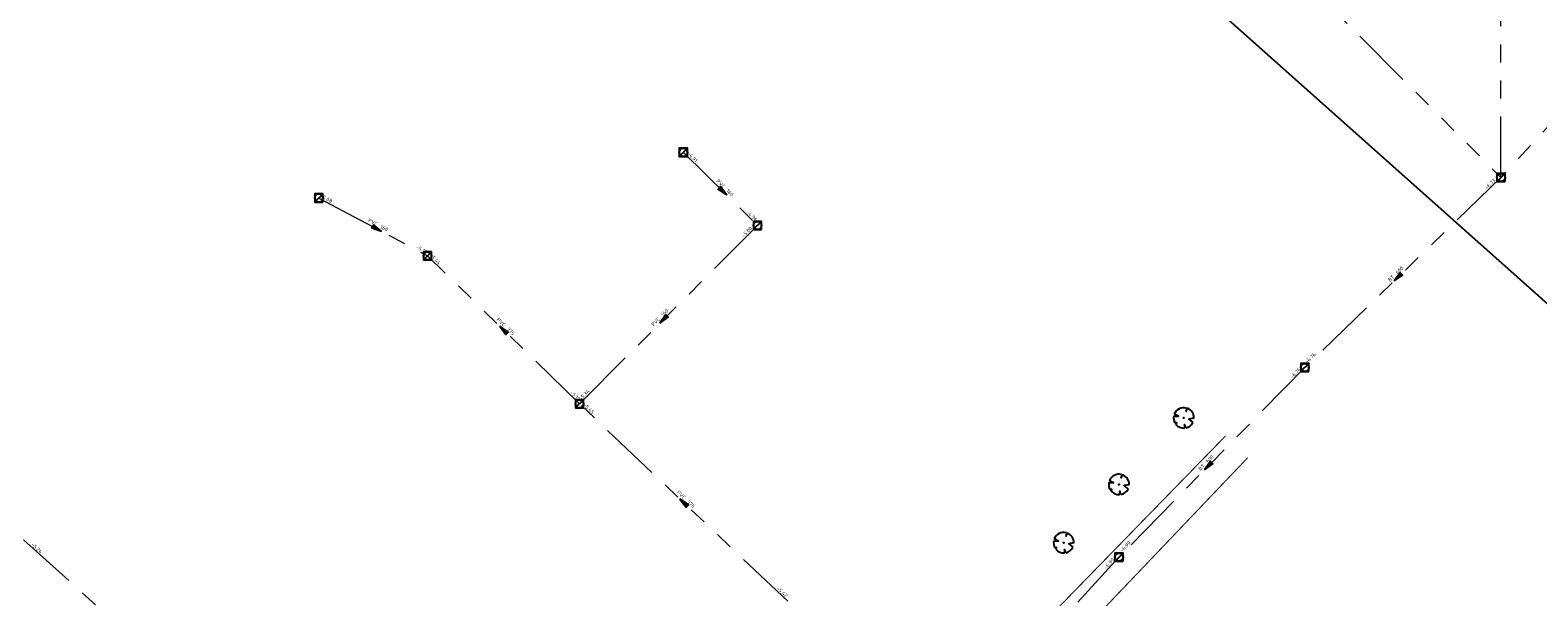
# Model space of a CAD drawing. Header units: metres. Extents: x 113080 to 114329, y 482672 to 483852.
# Tile 31 of 55: x 113591 to 113739, y 483359 to 483415. Entities that reach past the tile are written whole.
import ezdxf
from ezdxf.enums import TextEntityAlignment as Align

# ---------------------------------------------------------------- set-up
doc = ezdxf.new("R2010")
doc.units = ezdxf.units.M
doc.linetypes.add('RI-GWA', pattern=[18.45, 6, -1.8, 1.75, -1.8, 1.75, -1.8, 1.75, -1.8])
doc.linetypes.add('VW-1-1_STREEP', pattern=[2, 1, -1])
doc.layers.get('Defpoints').update_dxf_attribs({"color": 11})
for name, color, linetype, lineweight in [('B-WE-GR-BOOM-S', 252, 'Continuous', 25), ('B-WE-RI-GWA_RIOOLPUT_INSPECTIEPUT-S', 252, 'Continuous', 25), ('B-WE-RI-GWA_STROOMRICHTING-S', 252, 'Continuous', 25), ('B-WE-RI-GWA_TRANSPORTLEIDING-G', 252, 'RI-GWA', 18), ('B-WE-VW-MARKERING_LANGS_STREEP_11_010-G', 252, 'VW-1-1_STREEP', 13)]:
    doc.layers.add(name, color=color, linetype=linetype, lineweight=lineweight)
doc.styles.add('NLCS-ISO', font='NLCS-ISO.ttf')

# ---------------------------------------------------------------- blocks, each defined once
blk = doc.blocks.new('B-SRI-PUT_GWA-SO')
blk.add_line((-1.41, -1.41), (1.41, 1.41))
at = {"lineweight": -3, "flags": 128}
blk.add_lwpolyline([(2, -2), (2, 2), (-2, 2), (-2, -2)], close=True, dxfattribs=at)
at = {"lineweight": -3}
blk.add_circle((0, 0), 2, dxfattribs=at)
blk = doc.blocks.new('*U152')
at = {"ltscale": 0.1}
blk.add_hatch(color=256, dxfattribs=at).paths.add_polyline_path([(-2.5, 0), (2.5, -0.83), (2.5, 0.83)])
at = {"ltscale": 0.1, "flags": 128}
blk.add_lwpolyline([(-2.5, 0), (2.5, -0.83), (2.5, 0.83)], close=True, dxfattribs=at)
at = {"ltscale": 0.1, "style": 'NLCS-ISO'}
for tag, p in [('BOBL', (-62.57, 0)), ('MAT', (-1, 0.5))]:
    blk.add_attdef(tag, text='', height=1.8, dxfattribs=at).set_placement(p, align=Align.BOTTOM_RIGHT)
for tag, p in [('DIA', (1, 0.5)), ('BOBR', (62.4, 0))]:
    blk.add_attdef(tag, text='', height=1.8, dxfattribs=at).set_placement(p, align=Align.BOTTOM_LEFT)
blk.add_attdef('JVA', text='', height=1.8, dxfattribs=at).set_placement((0, -1), align=Align.TOP_CENTER)
blk = doc.blocks.new('*U153')
at = {"ltscale": 0.1}
blk.add_hatch(color=256, dxfattribs=at).paths.add_polyline_path([(-2.5, 0), (2.5, -0.83), (2.5, 0.83)])
at = {"ltscale": 0.1, "flags": 128}
blk.add_lwpolyline([(-2.5, 0), (2.5, -0.83), (2.5, 0.83)], close=True, dxfattribs=at)
at = {"ltscale": 0.1, "style": 'NLCS-ISO'}
for tag, p in [('BOBL', (-45.13, 0)), ('MAT', (-1, 0.5))]:
    blk.add_attdef(tag, text='', height=1.8, dxfattribs=at).set_placement(p, align=Align.BOTTOM_RIGHT)
for tag, p in [('DIA', (1, 0.5)), ('BOBR', (45.06, 0))]:
    blk.add_attdef(tag, text='', height=1.8, dxfattribs=at).set_placement(p, align=Align.BOTTOM_LEFT)
blk.add_attdef('JVA', text='', height=1.8, dxfattribs=at).set_placement((0, -1), align=Align.TOP_CENTER)
blk = doc.blocks.new('*U154')
at = {"ltscale": 0.1}
blk.add_hatch(color=256, dxfattribs=at).paths.add_polyline_path([(2.5, 0), (-2.5, -0.83), (-2.5, 0.83)])
at = {"ltscale": 0.1, "flags": 128}
blk.add_lwpolyline([(2.5, 0), (-2.5, -0.83), (-2.5, 0.83)], close=True, dxfattribs=at)
at = {"ltscale": 0.1, "style": 'NLCS-ISO'}
for tag, p in [('BOBL', (-26, 0)), ('MAT', (-1, 0.5))]:
    blk.add_attdef(tag, text='', height=1.8, dxfattribs=at).set_placement(p, align=Align.BOTTOM_RIGHT)
for tag, p in [('DIA', (1, 0.5)), ('BOBR', (21.28, 0))]:
    blk.add_attdef(tag, text='', height=1.8, dxfattribs=at).set_placement(p, align=Align.BOTTOM_LEFT)
blk.add_attdef('JVA', text='', height=1.8, dxfattribs=at).set_placement((0, -1), align=Align.TOP_CENTER)
blk = doc.blocks.new('*U155')
at = {"ltscale": 0.1}
blk.add_hatch(color=256, dxfattribs=at).paths.add_polyline_path([(-2.5, 0), (2.5, -0.83), (2.5, 0.83)])
at = {"ltscale": 0.1, "flags": 128}
blk.add_lwpolyline([(-2.5, 0), (2.5, -0.83), (2.5, 0.83)], close=True, dxfattribs=at)
at = {"ltscale": 0.1, "style": 'NLCS-ISO'}
for tag, p in [('BOBL', (-50.58, 0)), ('MAT', (-1, 0.5))]:
    blk.add_attdef(tag, text='', height=1.8, dxfattribs=at).set_placement(p, align=Align.BOTTOM_RIGHT)
for tag, p in [('DIA', (1, 0.5)), ('BOBR', (56.5, 0))]:
    blk.add_attdef(tag, text='', height=1.8, dxfattribs=at).set_placement(p, align=Align.BOTTOM_LEFT)
blk.add_attdef('JVA', text='', height=1.8, dxfattribs=at).set_placement((0, -1), align=Align.TOP_CENTER)
blk = doc.blocks.new('*U136')
at = {"ltscale": 0.1}
blk.add_hatch(color=256, dxfattribs=at).paths.add_polyline_path([(-2.5, 0), (2.5, -0.83), (2.5, 0.83)])
at = {"ltscale": 0.1, "flags": 128}
blk.add_lwpolyline([(-2.5, 0), (2.5, -0.83), (2.5, 0.83)], close=True, dxfattribs=at)
at = {"ltscale": 0.1, "style": 'NLCS-ISO'}
for tag, p in [('BOBL', (-50.83, 0)), ('MAT', (-1, 0.5))]:
    blk.add_attdef(tag, text='', height=1.8, dxfattribs=at).set_placement(p, align=Align.BOTTOM_RIGHT)
for tag, p in [('DIA', (1, 0.5)), ('BOBR', (58.16, 0))]:
    blk.add_attdef(tag, text='', height=1.8, dxfattribs=at).set_placement(p, align=Align.BOTTOM_LEFT)
blk.add_attdef('JVA', text='', height=1.8, dxfattribs=at).set_placement((0, -1), align=Align.TOP_CENTER)
blk = doc.blocks.new('*U138')
at = {"ltscale": 0.1}
blk.add_hatch(color=256, dxfattribs=at).paths.add_polyline_path([(-2.5, 0), (2.5, -0.83), (2.5, 0.83)])
at = {"ltscale": 0.1, "flags": 128}
blk.add_lwpolyline([(-2.5, 0), (2.5, -0.83), (2.5, 0.83)], close=True, dxfattribs=at)
at = {"ltscale": 0.1, "style": 'NLCS-ISO'}
for tag, p in [('BOBL', (-53.6, 0)), ('MAT', (-1, 0.5))]:
    blk.add_attdef(tag, text='', height=1.8, dxfattribs=at).set_placement(p, align=Align.BOTTOM_RIGHT)
for tag, p in [('DIA', (1, 0.5)), ('BOBR', (59.77, 0))]:
    blk.add_attdef(tag, text='', height=1.8, dxfattribs=at).set_placement(p, align=Align.BOTTOM_LEFT)
blk.add_attdef('JVA', text='', height=1.8, dxfattribs=at).set_placement((0, -1), align=Align.TOP_CENTER)
blk = doc.blocks.new('*U139')
at = {"ltscale": 0.1}
blk.add_hatch(color=256, dxfattribs=at).paths.add_polyline_path([(-2.5, 0), (2.5, -0.83), (2.5, 0.83)])
at = {"ltscale": 0.1, "flags": 128}
blk.add_lwpolyline([(-2.5, 0), (2.5, -0.83), (2.5, 0.83)], close=True, dxfattribs=at)
at = {"ltscale": 0.1, "style": 'NLCS-ISO'}
for tag, p in [('BOBL', (-55.34, 0)), ('MAT', (-1, 0.5))]:
    blk.add_attdef(tag, text='', height=1.8, dxfattribs=at).set_placement(p, align=Align.BOTTOM_RIGHT)
for tag, p in [('DIA', (1, 0.5)), ('BOBR', (61.7, 0))]:
    blk.add_attdef(tag, text='', height=1.8, dxfattribs=at).set_placement(p, align=Align.BOTTOM_LEFT)
blk.add_attdef('JVA', text='', height=1.8, dxfattribs=at).set_placement((0, -1), align=Align.TOP_CENTER)
blk = doc.blocks.new('*U87')
at = {"ltscale": 0.1}
blk.add_hatch(color=256, dxfattribs=at).paths.add_polyline_path([(2.5, 0), (-2.5, -0.83), (-2.5, 0.83)])
at = {"ltscale": 0.1, "flags": 128}
blk.add_lwpolyline([(2.5, 0), (-2.5, -0.83), (-2.5, 0.83)], close=True, dxfattribs=at)
at = {"ltscale": 0.1, "style": 'NLCS-ISO'}
for tag, p in [('BOBL', (-81.75, 0)), ('MAT', (-1, 0.5))]:
    blk.add_attdef(tag, text='', height=1.8, dxfattribs=at).set_placement(p, align=Align.BOTTOM_RIGHT)
for tag, p in [('DIA', (1, 0.5)), ('BOBR', (83.93, 0))]:
    blk.add_attdef(tag, text='', height=1.8, dxfattribs=at).set_placement(p, align=Align.BOTTOM_LEFT)
blk.add_attdef('JVA', text='', height=1.8, dxfattribs=at).set_placement((0, -1), align=Align.TOP_CENTER)
blk = doc.blocks.new('*U156')
at = {"ltscale": 0.1}
blk.add_hatch(color=256, dxfattribs=at).paths.add_polyline_path([(2.5, 0), (-2.5, -0.83), (-2.5, 0.83)])
at = {"ltscale": 0.1, "flags": 128}
blk.add_lwpolyline([(2.5, 0), (-2.5, -0.83), (-2.5, 0.83)], close=True, dxfattribs=at)
at = {"ltscale": 0.1, "style": 'NLCS-ISO'}
for tag, p in [('BOBL', (-19.67, 0)), ('MAT', (-1, 0.5))]:
    blk.add_attdef(tag, text='', height=1.8, dxfattribs=at).set_placement(p, align=Align.BOTTOM_RIGHT)
for tag, p in [('DIA', (1, 0.5)), ('BOBR', (15.35, 0))]:
    blk.add_attdef(tag, text='', height=1.8, dxfattribs=at).set_placement(p, align=Align.BOTTOM_LEFT)
blk.add_attdef('JVA', text='', height=1.8, dxfattribs=at).set_placement((0, -1), align=Align.TOP_CENTER)
blk = doc.blocks.new('SGR-BOOM_08')
at = {"ltscale": 20, "flags": 128}
for points in [[(-4.95, 0.9), (-2.63, 0.79), (-4.68, 1.86)], [(1.29, 4.87), (1.14, 3.21), (1.73, 4.73)], [(-3.9, -3.19), (-3.5, -2.42), (-4.39, -2.47)], [(0.99, -4.94), (0.42, -3.33), (0.36, -5.02)], [(5.03, -0.13), (2.56, -0.55), (4.49, -2.27)]]:
    blk.add_lwpolyline(points, dxfattribs=at)
blk.add_lwpolyline([(5.03, -0.13, 0.321944), (1.73, 4.73, 0.321944)], format="xyb", dxfattribs=at)
blk.add_circle((0, 0), 0.15)
at = {"ltscale": 20}
for start, end in [(169.74905, 209.43023), (75.18441, 158.29895), (219.26669, 274.10684), (281.36007, 333.20465)]:
    blk.add_arc((0, 0), 5.03, start, end, dxfattribs=at)

msp = doc.modelspace()

# ---------------------------------------------------------------- linework, layer by layer
at = {"layer": 'B-WE-RI-GWA_TRANSPORTLEIDING-G', "flags": 128}
for points in [[(113735.72, 483400.22), (113735.7, 483441.9)], [(113708.8, 483427.2), (113735.72, 483400.22)], [(113761.2, 483427.9), (113735.72, 483400.22)], [(113655.2, 483402.7), (113662.5, 483395.5)], [(113735.72, 483400.22), (113716.4, 483381.5)], [(113619.3, 483398.2), (113630, 483392.5)], [(113662.5, 483395.5), (113644.97, 483377.92)], [(113644.97, 483377.92), (113630, 483392.5)], [(113716.4, 483381.5), (113698.1, 483362.8)], [(113665.47, 483358.46), (113644.97, 483377.92)], [(113590.2, 483364.5), (113617.8, 483339.7)], [(113698.1, 483362.8), (113680.88, 483343.95)]]:
    msp.add_lwpolyline(points, dxfattribs=at)
at = {"layer": 'B-WE-VW-MARKERING_LANGS_STREEP_11_010-G', "ltscale": 5, "const_width": 0.1, "flags": 128}
for points in [[(113673.78, 483340.23), (113675.62, 483342.3), (113683.53, 483349.17), (113684.6, 483350.1), (113708.59, 483374.75)], [(113710.79, 483372.62), (113678.41, 483338.64), (113677.2, 483337.26)]]:
    msp.add_lwpolyline(points, dxfattribs=at)
at = {"layer": 'Defpoints', "flags": 128}
msp.add_lwpolyline([(113511.79, 483591.39), (113830.43, 483307.45), (113590.65, 483038.38), (113272.02, 483322.31)], close=True, dxfattribs=at)

# ---------------------------------------------------------------- block references
at = {"layer": 'B-WE-GR-BOOM-S', "xscale": 0.2, "yscale": 0.2, "zscale": 0.2}
for p in [(113704.48, 483376.53), (113698.09, 483369.97), (113692.66, 483364.23)]:
    msp.add_blockref('SGR-BOOM_08', p, dxfattribs=at)
at = {"layer": 'B-WE-RI-GWA_RIOOLPUT_INSPECTIEPUT-S', "xscale": 0.2, "yscale": 0.2, "zscale": 0.2}
for p in [(113655.2, 483402.7), (113735.72, 483400.22), (113619.3, 483398.2), (113662.5, 483395.5), (113630, 483392.5), (113716.4, 483381.5), (113644.97, 483377.92), (113698.1, 483362.8)]:
    msp.add_blockref('B-SRI-PUT_GWA-SO', p, dxfattribs=at)
at = {"layer": 'B-WE-RI-GWA_STROOMRICHTING-S'}
for name, p, xscale, yscale, zscale, rotation, values in [('*U156', (113659.11, 483398.85), 0.2, 0.2, 0.2, 315.3951370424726, {'MAT': 'PVC', 'DIA': '160', 'BOBL': '-4.91', 'BOBR': '-4.96'}), ('*U139', (113725.55, 483390.37), 0.2000000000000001, 0.2000000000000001, 0.2000000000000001, 44.09635601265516, {'MAT': 'BT', 'DIA': '600', 'BOBL': '-6.76', 'BOBR': '-6.73'}), ('*U154', (113625.03, 483395.15), 0.2, 0.2, 0.2, 331.9553130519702, {'MAT': 'PVC', 'DIA': '160', 'BOBL': '-5.08', 'BOBR': '-5.12'}), ('*U155', (113653.23, 483386.21), 0.2, 0.2, 0.2, 45.08159461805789, {'MAT': 'PVC', 'DIA': '160', 'BOBL': '-5.34', 'BOBR': '-5.00'}), ('*U153', (113637.48, 483385.21), 0.2, 0.2, 0.2, 315.7561440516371, {'MAT': 'PVC', 'DIA': '375', 'BOBL': '-5.44', 'BOBR': '-5.12'}), ('*U138', (113706.88, 483371.77), 0.2, 0.2, 0.2, 45.61938970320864, {'MAT': 'BT', 'DIA': '600', 'BOBL': '-6.99', 'BOBR': '-6.76'}), ('*U152', (113655.22, 483368.19), 0.2, 0.2, 0.2, 316.4908448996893, {'MAT': 'PVC', 'DIA': '375', 'BOBL': '-5.45', 'BOBR': '-5.42'}), ('*U87', (113603.96, 483352.14), 0.2, 0.2, 0.2, 318.0586975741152, {'MAT': 'BT', 'DIA': '400', 'BOBL': '-5.24', 'BOBR': '-5.31'}), ('*U136', (113689.07, 483352.92), 0.2, 0.2, 0.2, 47.58743070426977, {'MAT': 'BT', 'DIA': '600', 'BOBL': '-7.14', 'BOBR': '-6.99'})]:
    msp.add_blockref(name, p, dxfattribs=dict(at, xscale=xscale, yscale=yscale, zscale=zscale, rotation=rotation)).add_auto_attribs(values)

doc.saveas('drawing.dxf')
